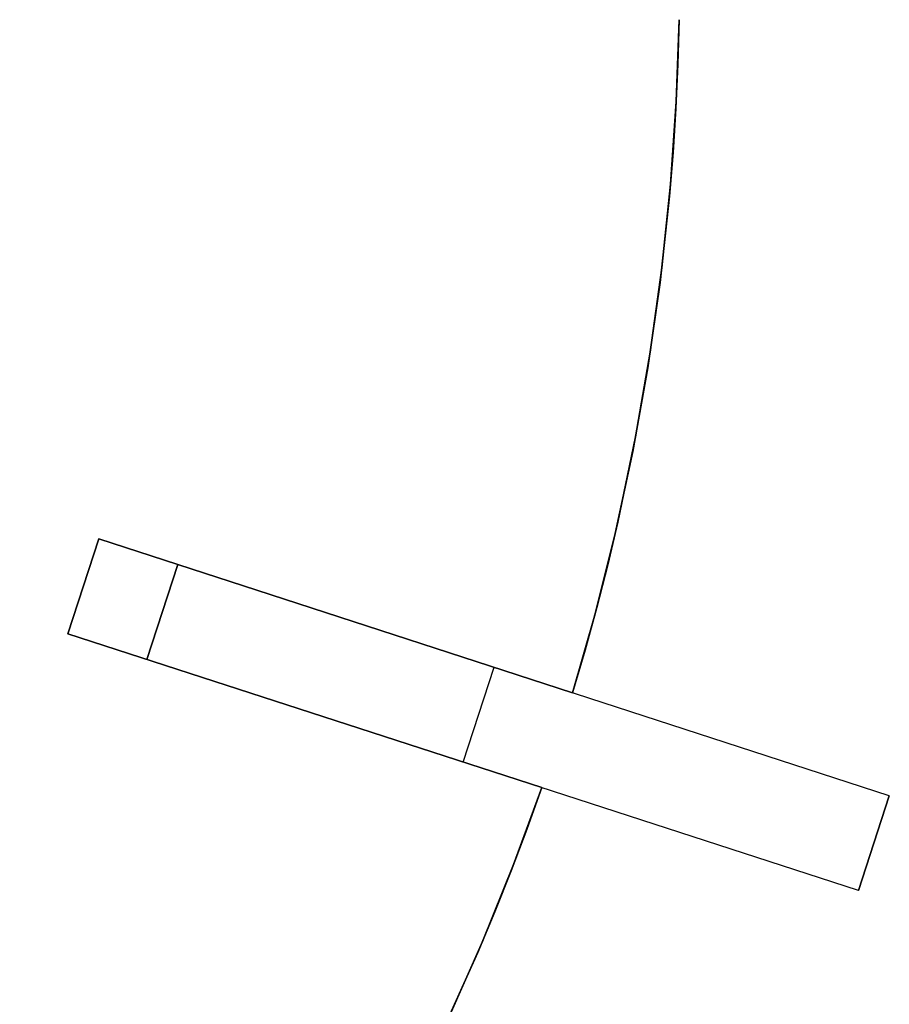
# Model space of a CAD drawing. Header units: millimetres. Extents: x 390 to 1070, y -130 to 550.
# Tile 41 of 57: x 951 to 1055, y 86 to 204. Entities that reach past the tile are written whole.
import ezdxf

# ---------------------------------------------------------------- set-up
doc = ezdxf.new("R2010")
doc.units = ezdxf.units.MM

msp = doc.modelspace()

# ---------------------------------------------------------------- linework, layer by layer
for points in [[(1029.94, 204), (1029.58, 194.15), (1028.89, 184.2), (1027.85, 174.14), (1026.45, 164.01), (1024.69, 153.81), (1022.55, 143.56), (1021.34, 138.43), (1020.03, 133.29), (1018.62, 128.16), (1017.11, 123.02)], [(1017.11, 123.02), (1018.62, 128.16), (1020.03, 133.29), (1021.34, 138.43), (1022.55, 143.56), (1024.69, 153.81), (1026.45, 164.01), (1027.85, 174.14), (1028.89, 184.2), (1029.58, 194.15), (1029.94, 204)], [(1029.94, 204), (1029.79, 198.65), (1029.54, 193.33), (1029.2, 188.04), (1028.76, 182.78), (1027.63, 172.38), (1026.16, 162.13), (1024.35, 152.06), (1022.23, 142.18), (1019.82, 132.5), (1017.11, 123.02)], [(1017.11, 123.02), (1019.82, 132.5), (1022.23, 142.18), (1024.35, 152.06), (1026.16, 162.13), (1027.63, 172.38), (1028.76, 182.78), (1029.2, 188.04), (1029.54, 193.33), (1029.79, 198.65), (1029.94, 204)], [(1017.11, 123.02), (1019.82, 132.5), (1022.23, 142.18), (1024.35, 152.06), (1026.16, 162.13), (1027.63, 172.38), (1028.76, 182.78), (1029.2, 188.04), (1029.54, 193.33), (1029.79, 198.65), (1029.94, 204)], [(1017.11, 123.02), (1019.82, 132.5), (1022.23, 142.18), (1024.35, 152.06), (1026.16, 162.13), (1027.63, 172.38), (1028.76, 182.78), (1029.2, 188.04), (1029.54, 193.33), (1029.79, 198.65), (1029.94, 204)], [(1029.94, 204), (1029.58, 194.15), (1028.89, 184.2), (1027.85, 174.14), (1026.45, 164.01), (1024.69, 153.81), (1022.55, 143.56), (1021.34, 138.43), (1020.03, 133.29), (1018.62, 128.16), (1017.11, 123.02)], [(1017.11, 123.02), (1019.82, 132.5), (1022.23, 142.18), (1024.35, 152.06), (1026.16, 162.13), (1027.63, 172.38), (1028.76, 182.78), (1029.2, 188.04), (1029.54, 193.33), (1029.79, 198.65), (1029.94, 204)], [(1017.11, 123.02), (1019.82, 132.5), (1022.23, 142.18), (1024.35, 152.06), (1026.16, 162.13), (1027.63, 172.38), (1028.76, 182.78), (1029.2, 188.04), (1029.54, 193.33), (1029.79, 198.65), (1029.94, 204)], [(956.4, 130.13), (960.11, 141.54)], [(956.4, 130.13), (960.11, 141.54)], [(956.4, 130.13), (960.11, 141.54)], [(956.4, 130.13), (960.11, 141.54)], [(956.4, 130.13), (960.11, 141.54)], [(956.4, 130.13), (960.11, 141.54)], [(956.4, 130.13), (960.11, 141.54)], [(956.4, 130.13), (960.11, 141.54)], [(960.11, 141.54), (956.4, 130.13)], [(960.11, 141.54), (956.4, 130.13)], [(960.11, 141.54), (956.4, 130.13)], [(960.11, 141.54), (956.4, 130.13)], [(960.11, 141.54), (956.4, 130.13)], [(979.13, 135.36), (960.11, 141.54)], [(960.11, 141.54), (979.13, 135.36)], [(979.13, 135.36), (960.11, 141.54)], [(960.11, 141.54), (979.13, 135.36)], [(979.13, 135.36), (960.11, 141.54)], [(960.11, 141.54), (979.13, 135.36)], [(1055.21, 110.64), (960.11, 141.54)], [(965.91, 127.04), (969.62, 138.45)], [(965.91, 127.04), (969.62, 138.45)], [(969.62, 138.45), (965.91, 127.04)], [(1017.11, 123.02), (979.13, 135.36)], [(979.13, 135.36), (1017.11, 123.02)], [(1017.11, 123.02), (979.13, 135.36)], [(979.13, 135.36), (1017.11, 123.02)], [(1017.11, 123.02), (979.13, 135.36)], [(979.13, 135.36), (1017.11, 123.02)], [(956.4, 130.13), (975.42, 123.95)], [(975.42, 123.95), (956.4, 130.13)], [(956.4, 130.13), (975.42, 123.95)], [(975.42, 123.95), (956.4, 130.13)], [(956.4, 130.13), (975.42, 123.95)], [(975.42, 123.95), (956.4, 130.13)], [(1051.51, 99.23), (956.4, 130.13)], [(1003.95, 114.68), (1007.66, 126.09)], [(1003.95, 114.68), (1007.66, 126.09)], [(975.42, 123.95), (1013.41, 111.61)], [(1013.41, 111.61), (975.42, 123.95)], [(975.42, 123.95), (1013.41, 111.61)], [(1013.41, 111.61), (975.42, 123.95)], [(975.42, 123.95), (1013.41, 111.61)], [(1013.41, 111.61), (975.42, 123.95)], [(1013.41, 111.61), (1010.02, 102.35), (1006.29, 93.1), (1002.19, 83.86), (997.73, 74.65), (992.9, 65.49), (987.7, 56.41), (984.96, 51.91), (982.13, 47.43), (979.2, 42.97), (976.18, 38.55)], [(976.18, 38.55), (979.2, 42.97), (982.13, 47.43), (984.96, 51.91), (987.7, 56.41), (992.9, 65.49), (997.73, 74.65), (1002.19, 83.86), (1006.29, 93.1), (1010.02, 102.35), (1013.41, 111.61)], [(1013.41, 111.61), (1011.61, 106.57), (1009.72, 101.58), (1007.76, 96.66), (1005.73, 91.79), (1001.44, 82.25), (996.87, 72.96), (992.04, 63.94), (986.97, 55.19), (981.68, 46.73), (976.18, 38.55)], [(1013.41, 111.61), (1011.61, 106.57), (1009.72, 101.58), (1007.76, 96.66), (1005.73, 91.79), (1001.44, 82.25), (996.87, 72.96), (992.04, 63.94), (986.97, 55.19), (981.68, 46.73), (976.18, 38.55)], [(976.18, 38.55), (981.68, 46.73), (986.97, 55.19), (992.04, 63.94), (996.87, 72.96), (1001.44, 82.25), (1005.73, 91.79), (1007.76, 96.66), (1009.72, 101.58), (1011.61, 106.57), (1013.41, 111.61)], [(976.18, 38.55), (981.68, 46.73), (986.97, 55.19), (992.04, 63.94), (996.87, 72.96), (1001.44, 82.25), (1005.73, 91.79), (1007.76, 96.66), (1009.72, 101.58), (1011.61, 106.57), (1013.41, 111.61)], [(1013.41, 111.61), (1010.02, 102.35), (1006.29, 93.1), (1002.19, 83.86), (997.73, 74.65), (992.9, 65.49), (987.7, 56.41), (984.96, 51.91), (982.13, 47.43), (979.2, 42.97), (976.18, 38.55)], [(976.18, 38.55), (981.68, 46.73), (986.97, 55.19), (992.04, 63.94), (996.87, 72.96), (1001.44, 82.25), (1005.73, 91.79), (1007.76, 96.66), (1009.72, 101.58), (1011.61, 106.57), (1013.41, 111.61)], [(976.18, 38.55), (981.68, 46.73), (986.97, 55.19), (992.04, 63.94), (996.87, 72.96), (1001.44, 82.25), (1005.73, 91.79), (1007.76, 96.66), (1009.72, 101.58), (1011.61, 106.57), (1013.41, 111.61)], [(1051.51, 99.23), (1055.21, 110.64)], [(1051.51, 99.23), (1055.21, 110.64)], [(1055.21, 110.64), (1051.51, 99.23)]]:
    msp.add_lwpolyline(points)
at = {"extrusion": (0.309017, 0.951057, -4.34558e-15)}
msp.add_lwpolyline([(-869.38, -288), (-869.35, -289.37), (-869.28, -290.73), (-869.17, -292.1), (-869.01, -293.45), (-868.8, -294.8), (-868.54, -296.14), (-868.24, -297.48), (-867.89, -298.8), (-867.5, -300.11), (-867.07, -301.4), (-866.59, -302.68), (-866.07, -303.94), (-865.5, -305.18), (-864.89, -306.41), (-864.24, -307.61), (-863.55, -308.79), (-862.82, -309.94), (-862.06, -311.07), (-861.25, -312.17), (-860.41, -313.25), (-859.53, -314.29), (-858.61, -315.31), (-857.66, -316.29), (-856.68, -317.24), (-855.67, -318.15), (-854.62, -319.03), (-853.55, -319.88), (-852.44, -320.68), (-851.32, -321.45), (-850.16, -322.18), (-848.98, -322.87), (-847.78, -323.52), (-846.56, -324.13), (-845.31, -324.69), (-844.05, -325.22), (-842.77, -325.7), (-841.48, -326.13), (-840.17, -326.52), (-838.85, -326.87), (-837.52, -327.17), (-836.17, -327.42), (-834.82, -327.63), (-833.47, -327.8), (-832.11, -327.91), (-830.74, -327.98), (-829.38, -328)], dxfattribs=at)
at = {"extrusion": (0.309017, 0.951057, 4.44181e-16)}
msp.add_lwpolyline([(-829.38, 151.99), (-830.74, 151.97), (-832.11, 151.9), (-833.47, 151.79), (-834.82, 151.62), (-836.17, 151.41), (-837.52, 151.16), (-838.85, 150.86), (-840.17, 150.51), (-841.48, 150.12), (-842.77, 149.69), (-844.05, 149.21), (-845.31, 148.68), (-846.56, 148.12), (-847.78, 147.51), (-848.98, 146.86), (-850.16, 146.17), (-851.32, 145.44), (-852.44, 144.67), (-853.55, 143.87), (-854.62, 143.02), (-855.67, 142.14), (-856.68, 141.23), (-857.66, 140.28), (-858.61, 139.3), (-859.53, 138.28), (-860.41, 137.24), (-861.25, 136.16), (-862.06, 135.06), (-862.82, 133.93), (-863.55, 132.78), (-864.24, 131.6), (-864.89, 130.4), (-865.5, 129.17), (-866.07, 127.93), (-866.59, 126.67), (-867.07, 125.39), (-867.5, 124.1), (-867.89, 122.79), (-868.24, 121.47), (-868.54, 120.13), (-868.8, 118.79), (-869.01, 117.44), (-869.17, 116.09), (-869.28, 114.72), (-869.35, 113.36), (-869.38, 111.99)], dxfattribs=at)
at = {"extrusion": (0.309017, 0.951057, -7.90854e-16)}
msp.add_lwpolyline([(-829.38, -328), (-830.74, -327.98), (-832.11, -327.91), (-833.47, -327.8), (-834.82, -327.63), (-836.17, -327.42), (-837.52, -327.17), (-838.85, -326.87), (-840.17, -326.52), (-841.48, -326.13), (-842.77, -325.7), (-844.05, -325.22), (-845.31, -324.69), (-846.56, -324.13), (-847.78, -323.52), (-848.98, -322.87), (-850.16, -322.18), (-851.32, -321.45), (-852.44, -320.68), (-853.55, -319.88), (-854.62, -319.03), (-855.67, -318.15), (-856.68, -317.24), (-857.66, -316.29), (-858.61, -315.31), (-859.53, -314.29), (-860.41, -313.25), (-861.25, -312.17), (-862.06, -311.07), (-862.82, -309.94), (-863.55, -308.79), (-864.24, -307.61), (-864.89, -306.41), (-865.5, -305.18), (-866.07, -303.94), (-866.59, -302.68), (-867.07, -301.4), (-867.5, -300.11), (-867.89, -298.8), (-868.24, -297.48), (-868.54, -296.14), (-868.8, -294.8), (-869.01, -293.45), (-869.17, -292.1), (-869.28, -290.73), (-869.35, -289.37), (-869.38, -288)], dxfattribs=at)
at = {"extrusion": (0.309017, 0.951057, 5.59343e-16)}
msp.add_lwpolyline([(-869.38, 111.99), (-869.35, 113.36), (-869.28, 114.72), (-869.17, 116.09), (-869.01, 117.44), (-868.8, 118.79), (-868.54, 120.13), (-868.24, 121.47), (-867.89, 122.79), (-867.5, 124.1), (-867.07, 125.39), (-866.59, 126.67), (-866.07, 127.93), (-865.5, 129.17), (-864.89, 130.4), (-864.24, 131.6), (-863.55, 132.78), (-862.82, 133.93), (-862.06, 135.06), (-861.25, 136.16), (-860.41, 137.24), (-859.53, 138.28), (-858.61, 139.3), (-857.66, 140.28), (-856.68, 141.23), (-855.67, 142.14), (-854.62, 143.02), (-853.55, 143.87), (-852.44, 144.67), (-851.32, 145.44), (-850.16, 146.17), (-848.98, 146.86), (-847.78, 147.51), (-846.56, 148.12), (-845.31, 148.68), (-844.05, 149.21), (-842.77, 149.69), (-841.48, 150.12), (-840.17, 150.51), (-838.85, 150.86), (-837.52, 151.16), (-836.17, 151.41), (-834.82, 151.62), (-833.47, 151.79), (-832.11, 151.9), (-830.74, 151.97), (-829.38, 151.99)], dxfattribs=at)
at = {"extrusion": (0.309017, 0.951057, -1.03321e-14)}
msp.add_lwpolyline([(-879.38, 252), (-879.37, 252.68), (-879.33, 253.36), (-879.27, 254.04), (-879.19, 254.72), (-879.09, 255.39), (-878.96, 256.06), (-878.81, 256.73), (-878.64, 257.39), (-878.44, 258.05), (-878.22, 258.69), (-877.98, 259.33), (-877.72, 259.96), (-877.44, 260.58), (-877.14, 261.2), (-876.81, 261.8), (-876.47, 262.39), (-876.1, 262.96), (-875.72, 263.53), (-875.31, 264.08), (-874.89, 264.62), (-874.45, 265.14), (-873.99, 265.65), (-873.52, 266.14), (-873.03, 266.61), (-872.52, 267.07), (-872, 267.51), (-871.46, 267.93), (-870.91, 268.33), (-870.35, 268.72), (-869.77, 269.08), (-869.18, 269.43), (-868.58, 269.75), (-867.97, 270.06), (-867.35, 270.34), (-866.71, 270.6), (-866.08, 270.84), (-865.43, 271.06), (-864.77, 271.25), (-864.11, 271.43), (-863.45, 271.58), (-862.78, 271.7), (-862.1, 271.81), (-861.42, 271.89), (-860.74, 271.95), (-860.06, 271.98), (-859.38, 272)], dxfattribs=at)
at = {"extrusion": (0.309017, 0.951057, 1.01995e-15)}
msp.add_lwpolyline([(-859.38, -448.01), (-860.06, -447.99), (-860.74, -447.96), (-861.42, -447.9), (-862.1, -447.82), (-862.78, -447.71), (-863.45, -447.59), (-864.11, -447.44), (-864.77, -447.26), (-865.43, -447.07), (-866.08, -446.85), (-866.71, -446.61), (-867.35, -446.35), (-867.97, -446.07), (-868.58, -445.76), (-869.18, -445.44), (-869.77, -445.09), (-870.35, -444.73), (-870.91, -444.34), (-871.46, -443.94), (-872, -443.52), (-872.52, -443.08), (-873.03, -442.62), (-873.52, -442.15), (-873.99, -441.66), (-874.45, -441.15), (-874.89, -440.63), (-875.31, -440.09), (-875.72, -439.54), (-876.1, -438.97), (-876.47, -438.4), (-876.81, -437.81), (-877.14, -437.21), (-877.44, -436.59), (-877.72, -435.97), (-877.98, -435.34), (-878.22, -434.7), (-878.44, -434.06), (-878.64, -433.4), (-878.81, -432.74), (-878.96, -432.07), (-879.09, -431.4), (-879.19, -430.73), (-879.27, -430.05), (-879.33, -429.37), (-879.37, -428.69), (-879.38, -428.01)], dxfattribs=at)
at = {"extrusion": (0.309017, 0.951057, -4.25821e-15)}
msp.add_lwpolyline([(-829.38, -328), (-830.74, -327.98), (-832.11, -327.91), (-833.47, -327.8), (-834.82, -327.63), (-836.17, -327.42), (-837.52, -327.17), (-838.85, -326.87), (-840.17, -326.52), (-841.48, -326.13), (-842.77, -325.7), (-844.05, -325.22), (-845.31, -324.69), (-846.56, -324.13), (-847.78, -323.52), (-848.98, -322.87), (-850.16, -322.18), (-851.32, -321.45), (-852.44, -320.68), (-853.55, -319.88), (-854.62, -319.03), (-855.67, -318.15), (-856.68, -317.24), (-857.66, -316.29), (-858.61, -315.31), (-859.53, -314.29), (-860.41, -313.25), (-861.25, -312.17), (-862.06, -311.07), (-862.82, -309.94), (-863.55, -308.79), (-864.24, -307.61), (-864.89, -306.41), (-865.5, -305.18), (-866.07, -303.94), (-866.59, -302.68), (-867.07, -301.4), (-867.5, -300.11), (-867.89, -298.8), (-868.24, -297.48), (-868.54, -296.14), (-868.8, -294.8), (-869.01, -293.45), (-869.17, -292.1), (-869.28, -290.73), (-869.35, -289.37), (-869.38, -288)], dxfattribs=at)
at = {"extrusion": (0.309017, 0.951057, 2.72299e-15)}
msp.add_lwpolyline([(-869.38, 111.99), (-869.35, 113.36), (-869.28, 114.72), (-869.17, 116.09), (-869.01, 117.44), (-868.8, 118.79), (-868.54, 120.13), (-868.24, 121.47), (-867.89, 122.79), (-867.5, 124.1), (-867.07, 125.39), (-866.59, 126.67), (-866.07, 127.93), (-865.5, 129.17), (-864.89, 130.4), (-864.24, 131.6), (-863.55, 132.78), (-862.82, 133.93), (-862.06, 135.06), (-861.25, 136.16), (-860.41, 137.24), (-859.53, 138.28), (-858.61, 139.3), (-857.66, 140.28), (-856.68, 141.23), (-855.67, 142.14), (-854.62, 143.02), (-853.55, 143.87), (-852.44, 144.67), (-851.32, 145.44), (-850.16, 146.17), (-848.98, 146.86), (-847.78, 147.51), (-846.56, 148.12), (-845.31, 148.68), (-844.05, 149.21), (-842.77, 149.69), (-841.48, 150.12), (-840.17, 150.51), (-838.85, 150.86), (-837.52, 151.16), (-836.17, 151.41), (-834.82, 151.62), (-833.47, 151.79), (-832.11, 151.9), (-830.74, 151.97), (-829.38, 151.99)], dxfattribs=at)
at = {"extrusion": (1, 0, 0)}
for points in [[(141.54, -268), (141.54, -288)], [(141.54, -12.01), (141.54, -256)], [(141.54, 79.99), (141.54, 0)], [(141.54, 111.99), (141.54, 91.99)], [(135.84, -268), (135.84, -288)], [(135.84, -12.01), (135.84, -256)], [(135.84, 79.99), (135.84, 0)], [(135.84, 111.99), (135.84, 91.99)], [(135.36, 225.54), (135.36, 91.99)], [(135.36, 79.99), (135.36, 0)], [(135.36, -12.01), (135.36, -256)], [(135.36, -268), (135.36, -401.55)], [(130.13, -288), (130.13, -268)], [(130.13, -256), (130.13, -12.01)], [(130.13, 0), (130.13, 79.99)], [(130.13, 91.99), (130.13, 111.99)], [(123.95, 225.54), (123.95, 91.99)], [(123.95, 79.99), (123.95, 0)], [(123.95, -12.01), (123.95, -256)], [(123.95, -268), (123.95, -401.55)], [(123.02, -12.01), (123.02, 0)], [(123.02, 79.99), (123.02, 91.99)], [(123.02, -268), (123.02, -256)], [(111.61, -12.01), (111.61, 0)], [(111.61, 79.99), (111.61, 91.99)], [(111.61, -268), (111.61, -256)]]:
    msp.add_lwpolyline(points, dxfattribs=at)
at = {"extrusion": (0.309017, 0.951057, -9.8368e-16)}
msp.add_lwpolyline([(-879.38, 252), (-879.37, 252.68), (-879.33, 253.36), (-879.27, 254.04), (-879.19, 254.72), (-879.09, 255.39), (-878.96, 256.06), (-878.81, 256.73), (-878.64, 257.39), (-878.44, 258.05), (-878.22, 258.69), (-877.98, 259.33), (-877.72, 259.96), (-877.44, 260.58), (-877.14, 261.2), (-876.81, 261.8), (-876.47, 262.39), (-876.1, 262.96), (-875.72, 263.53), (-875.31, 264.08), (-874.89, 264.62), (-874.45, 265.14), (-873.99, 265.65), (-873.52, 266.14), (-873.03, 266.61), (-872.52, 267.07), (-872, 267.51), (-871.46, 267.93), (-870.91, 268.33), (-870.35, 268.72), (-869.77, 269.08), (-869.18, 269.43), (-868.58, 269.75), (-867.97, 270.06), (-867.35, 270.34), (-866.71, 270.6), (-866.08, 270.84), (-865.43, 271.06), (-864.77, 271.25), (-864.11, 271.43), (-863.45, 271.58), (-862.78, 271.7), (-862.1, 271.81), (-861.42, 271.89), (-860.74, 271.95), (-860.06, 271.98), (-859.38, 272)], dxfattribs=at)
at = {"extrusion": (0.309017, 0.951057, 6.97782e-16)}
msp.add_lwpolyline([(-859.38, -448.01), (-860.06, -447.99), (-860.74, -447.96), (-861.42, -447.9), (-862.1, -447.82), (-862.78, -447.71), (-863.45, -447.59), (-864.11, -447.44), (-864.77, -447.26), (-865.43, -447.07), (-866.08, -446.85), (-866.71, -446.61), (-867.35, -446.35), (-867.97, -446.07), (-868.58, -445.76), (-869.18, -445.44), (-869.77, -445.09), (-870.35, -444.73), (-870.91, -444.34), (-871.46, -443.94), (-872, -443.52), (-872.52, -443.08), (-873.03, -442.62), (-873.52, -442.15), (-873.99, -441.66), (-874.45, -441.15), (-874.89, -440.63), (-875.31, -440.09), (-875.72, -439.54), (-876.1, -438.97), (-876.47, -438.4), (-876.81, -437.81), (-877.14, -437.21), (-877.44, -436.59), (-877.72, -435.97), (-877.98, -435.34), (-878.22, -434.7), (-878.44, -434.06), (-878.64, -433.4), (-878.81, -432.74), (-878.96, -432.07), (-879.09, -431.4), (-879.19, -430.73), (-879.27, -430.05), (-879.33, -429.37), (-879.37, -428.69), (-879.38, -428.01)], dxfattribs=at)
at = {"extrusion": (0.309017, 0.951057, -3.4658e-15)}
msp.add_lwpolyline([(-919.38, 212), (-918.01, 212.02), (-916.65, 212.09), (-915.29, 212.2), (-913.93, 212.37), (-912.58, 212.58), (-911.24, 212.83), (-909.91, 213.13), (-908.59, 213.48), (-907.28, 213.87), (-905.98, 214.3), (-904.7, 214.78), (-903.44, 215.31), (-902.2, 215.87), (-900.98, 216.48), (-899.77, 217.13), (-898.59, 217.82), (-897.44, 218.55), (-896.31, 219.32), (-895.21, 220.12), (-894.13, 220.97), (-893.09, 221.85), (-892.08, 222.76), (-891.09, 223.71), (-890.14, 224.69), (-889.23, 225.71), (-888.35, 226.75), (-887.51, 227.83), (-886.7, 228.93), (-885.93, 230.06), (-885.2, 231.21), (-884.51, 232.39), (-883.86, 233.59), (-883.25, 234.82), (-882.69, 236.06), (-882.17, 237.32), (-881.69, 238.6), (-881.25, 239.89), (-880.86, 241.2), (-880.52, 242.52), (-880.21, 243.86), (-879.96, 245.2), (-879.75, 246.55), (-879.59, 247.9), (-879.47, 249.27), (-879.4, 250.63), (-879.38, 252)], dxfattribs=at)
at = {"extrusion": (0.309017, 0.951057, 1.77448e-15)}
msp.add_lwpolyline([(-879.38, -428.01), (-879.4, -426.64), (-879.47, -425.28), (-879.59, -423.91), (-879.75, -422.56), (-879.96, -421.21), (-880.21, -419.87), (-880.52, -418.53), (-880.86, -417.21), (-881.25, -415.9), (-881.69, -414.61), (-882.17, -413.33), (-882.69, -412.07), (-883.25, -410.83), (-883.86, -409.6), (-884.51, -408.4), (-885.2, -407.22), (-885.93, -406.07), (-886.7, -404.94), (-887.51, -403.84), (-888.35, -402.76), (-889.23, -401.72), (-890.14, -400.7), (-891.09, -399.72), (-892.08, -398.77), (-893.09, -397.86), (-894.13, -396.98), (-895.21, -396.13), (-896.31, -395.33), (-897.44, -394.56), (-898.59, -393.83), (-899.77, -393.14), (-900.98, -392.49), (-902.2, -391.88), (-903.44, -391.32), (-904.7, -390.79), (-905.98, -390.31), (-907.28, -389.88), (-908.59, -389.49), (-909.91, -389.14), (-911.24, -388.84), (-912.58, -388.59), (-913.93, -388.38), (-915.29, -388.21), (-916.65, -388.1), (-918.01, -388.03), (-919.38, -388.01)], dxfattribs=at)
at = {"extrusion": (0.309017, 0.951057, -5.3299e-15)}
msp.add_lwpolyline([(-859.38, 272), (-860.06, 271.98), (-860.74, 271.95), (-861.42, 271.89), (-862.1, 271.81), (-862.78, 271.7), (-863.45, 271.58), (-864.11, 271.43), (-864.77, 271.25), (-865.43, 271.06), (-866.08, 270.84), (-866.71, 270.6), (-867.35, 270.34), (-867.97, 270.06), (-868.58, 269.75), (-869.18, 269.43), (-869.77, 269.08), (-870.35, 268.72), (-870.91, 268.33), (-871.46, 267.93), (-872, 267.51), (-872.52, 267.07), (-873.03, 266.61), (-873.52, 266.14), (-873.99, 265.65), (-874.45, 265.14), (-874.89, 264.62), (-875.31, 264.08), (-875.72, 263.53), (-876.1, 262.96), (-876.47, 262.39), (-876.81, 261.8), (-877.14, 261.2), (-877.44, 260.58), (-877.72, 259.96), (-877.98, 259.33), (-878.22, 258.69), (-878.44, 258.05), (-878.64, 257.39), (-878.81, 256.73), (-878.96, 256.06), (-879.09, 255.39), (-879.19, 254.72), (-879.27, 254.04), (-879.33, 253.36), (-879.37, 252.68), (-879.38, 252)], dxfattribs=at)
at = {"extrusion": (0.309017, 0.951057, 6.495e-15)}
msp.add_lwpolyline([(-879.38, -428.01), (-879.37, -428.69), (-879.33, -429.37), (-879.27, -430.05), (-879.19, -430.73), (-879.09, -431.4), (-878.96, -432.07), (-878.81, -432.74), (-878.64, -433.4), (-878.44, -434.06), (-878.22, -434.7), (-877.98, -435.34), (-877.72, -435.97), (-877.44, -436.59), (-877.14, -437.21), (-876.81, -437.81), (-876.47, -438.4), (-876.1, -438.97), (-875.72, -439.54), (-875.31, -440.09), (-874.89, -440.63), (-874.45, -441.15), (-873.99, -441.66), (-873.52, -442.15), (-873.03, -442.62), (-872.52, -443.08), (-872, -443.52), (-871.46, -443.94), (-870.91, -444.34), (-870.35, -444.73), (-869.77, -445.09), (-869.18, -445.44), (-868.58, -445.76), (-867.97, -446.07), (-867.35, -446.35), (-866.71, -446.61), (-866.08, -446.85), (-865.43, -447.07), (-864.77, -447.26), (-864.11, -447.44), (-863.45, -447.59), (-862.78, -447.71), (-862.1, -447.82), (-861.42, -447.9), (-860.74, -447.96), (-860.06, -447.99), (-859.38, -448.01)], dxfattribs=at)
at = {"extrusion": (0.309017, 0.951057, -1.7831e-15)}
msp.add_lwpolyline([(-879.38, 252), (-879.4, 250.63), (-879.47, 249.27), (-879.59, 247.9), (-879.75, 246.55), (-879.96, 245.2), (-880.21, 243.86), (-880.52, 242.52), (-880.86, 241.2), (-881.25, 239.89), (-881.69, 238.6), (-882.17, 237.32), (-882.69, 236.06), (-883.25, 234.82), (-883.86, 233.59), (-884.51, 232.39), (-885.2, 231.21), (-885.93, 230.06), (-886.7, 228.93), (-887.51, 227.83), (-888.35, 226.75), (-889.23, 225.71), (-890.14, 224.69), (-891.09, 223.71), (-892.08, 222.76), (-893.09, 221.85), (-894.13, 220.97), (-895.21, 220.12), (-896.31, 219.32), (-897.44, 218.55), (-898.59, 217.82), (-899.77, 217.13), (-900.98, 216.48), (-902.2, 215.87), (-903.44, 215.31), (-904.7, 214.78), (-905.98, 214.3), (-907.28, 213.87), (-908.59, 213.48), (-909.91, 213.13), (-911.24, 212.83), (-912.58, 212.58), (-913.93, 212.37), (-915.29, 212.2), (-916.65, 212.09), (-918.01, 212.02), (-919.38, 212)], dxfattribs=at)
at = {"extrusion": (0.309017, 0.951057, 7.97424e-16)}
msp.add_lwpolyline([(-919.38, -388.01), (-918.01, -388.03), (-916.65, -388.1), (-915.29, -388.21), (-913.93, -388.38), (-912.58, -388.59), (-911.24, -388.84), (-909.91, -389.14), (-908.59, -389.49), (-907.28, -389.88), (-905.98, -390.31), (-904.7, -390.79), (-903.44, -391.32), (-902.2, -391.88), (-900.98, -392.49), (-899.77, -393.14), (-898.59, -393.83), (-897.44, -394.56), (-896.31, -395.33), (-895.21, -396.13), (-894.13, -396.98), (-893.09, -397.86), (-892.08, -398.77), (-891.09, -399.72), (-890.14, -400.7), (-889.23, -401.72), (-888.35, -402.76), (-887.51, -403.84), (-886.7, -404.94), (-885.93, -406.07), (-885.2, -407.22), (-884.51, -408.4), (-883.86, -409.6), (-883.25, -410.83), (-882.69, -412.07), (-882.17, -413.33), (-881.69, -414.61), (-881.25, -415.9), (-880.86, -417.21), (-880.52, -418.53), (-880.21, -419.87), (-879.96, -421.21), (-879.75, -422.56), (-879.59, -423.91), (-879.47, -425.28), (-879.4, -426.64), (-879.38, -428.01)], dxfattribs=at)
at = {"extrusion": (0.309017, 0.951057, -9.44294e-15)}
msp.add_lwpolyline([(-879.38, 252), (-879.4, 250.63), (-879.47, 249.27), (-879.59, 247.9), (-879.75, 246.55), (-879.96, 245.2), (-880.21, 243.86), (-880.52, 242.52), (-880.86, 241.2), (-881.25, 239.89), (-881.69, 238.6), (-882.17, 237.32), (-882.69, 236.06), (-883.25, 234.82), (-883.86, 233.59), (-884.51, 232.39), (-885.2, 231.21), (-885.93, 230.06), (-886.7, 228.93), (-887.51, 227.83), (-888.35, 226.75), (-889.23, 225.71), (-890.14, 224.69), (-891.09, 223.71), (-892.08, 222.76), (-893.09, 221.85), (-894.13, 220.97), (-895.21, 220.12), (-896.31, 219.32), (-897.44, 218.55), (-898.59, 217.82), (-899.77, 217.13), (-900.98, 216.48), (-902.2, 215.87), (-903.44, 215.31), (-904.7, 214.78), (-905.98, 214.3), (-907.28, 213.87), (-908.59, 213.48), (-909.91, 213.13), (-911.24, 212.83), (-912.58, 212.58), (-913.93, 212.37), (-915.29, 212.2), (-916.65, 212.09), (-918.01, 212.02), (-919.38, 212)], dxfattribs=at)
at = {"extrusion": (0.309017, 0.951057, 1.77529e-15)}
msp.add_lwpolyline([(-919.38, -388.01), (-918.01, -388.03), (-916.65, -388.1), (-915.29, -388.21), (-913.93, -388.38), (-912.58, -388.59), (-911.24, -388.84), (-909.91, -389.14), (-908.59, -389.49), (-907.28, -389.88), (-905.98, -390.31), (-904.7, -390.79), (-903.44, -391.32), (-902.2, -391.88), (-900.98, -392.49), (-899.77, -393.14), (-898.59, -393.83), (-897.44, -394.56), (-896.31, -395.33), (-895.21, -396.13), (-894.13, -396.98), (-893.09, -397.86), (-892.08, -398.77), (-891.09, -399.72), (-890.14, -400.7), (-889.23, -401.72), (-888.35, -402.76), (-887.51, -403.84), (-886.7, -404.94), (-885.93, -406.07), (-885.2, -407.22), (-884.51, -408.4), (-883.86, -409.6), (-883.25, -410.83), (-882.69, -412.07), (-882.17, -413.33), (-881.69, -414.61), (-881.25, -415.9), (-880.86, -417.21), (-880.52, -418.53), (-880.21, -419.87), (-879.96, -421.21), (-879.75, -422.56), (-879.59, -423.91), (-879.47, -425.28), (-879.4, -426.64), (-879.38, -428.01)], dxfattribs=at)
at = {"extrusion": (0.309017, 0.951057, -1.1386e-14)}
msp.add_lwpolyline([(-969.38, 161.99), (-969.35, 163.7), (-969.26, 165.41), (-969.12, 167.11), (-968.91, 168.8), (-968.65, 170.49), (-968.33, 172.17), (-967.96, 173.83), (-967.52, 175.48), (-967.03, 177.12), (-966.49, 178.74), (-965.89, 180.34), (-965.24, 181.92), (-964.53, 183.47), (-963.77, 185), (-962.96, 186.5), (-962.1, 187.97), (-961.19, 189.42), (-960.23, 190.83), (-959.22, 192.21), (-958.16, 193.55), (-957.06, 194.86), (-955.92, 196.12), (-954.73, 197.35), (-953.51, 198.54), (-952.24, 199.68), (-950.93, 200.78), (-949.59, 201.84), (-948.21, 202.84), (-946.8, 203.8), (-945.36, 204.72), (-943.88, 205.58), (-942.38, 206.39), (-940.85, 207.15), (-939.3, 207.86), (-937.72, 208.51), (-936.12, 209.11), (-934.5, 209.65), (-932.87, 210.14), (-931.22, 210.57), (-929.55, 210.95), (-927.87, 211.27), (-926.19, 211.53), (-924.49, 211.73), (-922.79, 211.88), (-921.08, 211.97), (-919.38, 212)], dxfattribs=at)
at = {"extrusion": (0.309017, 0.951057, 6.20784e-15)}
msp.add_lwpolyline([(-919.38, -388.01), (-921.08, -387.98), (-922.79, -387.89), (-924.49, -387.74), (-926.19, -387.54), (-927.87, -387.28), (-929.55, -386.96), (-931.22, -386.58), (-932.87, -386.15), (-934.5, -385.66), (-936.12, -385.12), (-937.72, -384.52), (-939.3, -383.87), (-940.85, -383.16), (-942.38, -382.4), (-943.88, -381.59), (-945.36, -380.73), (-946.8, -379.81), (-948.21, -378.85), (-949.59, -377.85), (-950.93, -376.79), (-952.24, -375.69), (-953.51, -374.55), (-954.73, -373.36), (-955.92, -372.13), (-957.06, -370.87), (-958.16, -369.56), (-959.22, -368.22), (-960.23, -366.84), (-961.19, -365.43), (-962.1, -363.98), (-962.96, -362.51), (-963.77, -361.01), (-964.53, -359.48), (-965.24, -357.93), (-965.89, -356.35), (-966.49, -354.75), (-967.03, -353.13), (-967.52, -351.49), (-967.96, -349.84), (-968.33, -348.18), (-968.65, -346.5), (-968.91, -344.81), (-969.12, -343.12), (-969.26, -341.42), (-969.35, -339.71), (-969.38, -338)], dxfattribs=at)
at = {"extrusion": (0.309017, 0.951057, -5.57231e-16)}
msp.add_lwpolyline([(-969.38, 161.99), (-969.35, 163.7), (-969.26, 165.41), (-969.12, 167.11), (-968.91, 168.8), (-968.65, 170.49), (-968.33, 172.17), (-967.96, 173.83), (-967.52, 175.48), (-967.03, 177.12), (-966.49, 178.74), (-965.89, 180.34), (-965.24, 181.92), (-964.53, 183.47), (-963.77, 185), (-962.96, 186.5), (-962.1, 187.97), (-961.19, 189.42), (-960.23, 190.83), (-959.22, 192.21), (-958.16, 193.55), (-957.06, 194.86), (-955.92, 196.12), (-954.73, 197.35), (-953.51, 198.54), (-952.24, 199.68), (-950.93, 200.78), (-949.59, 201.84), (-948.21, 202.84), (-946.8, 203.8), (-945.36, 204.72), (-943.88, 205.58), (-942.38, 206.39), (-940.85, 207.15), (-939.3, 207.86), (-937.72, 208.51), (-936.12, 209.11), (-934.5, 209.65), (-932.87, 210.14), (-931.22, 210.57), (-929.55, 210.95), (-927.87, 211.27), (-926.19, 211.53), (-924.49, 211.73), (-922.79, 211.88), (-921.08, 211.97), (-919.38, 212)], dxfattribs=at)
at = {"extrusion": (0.309017, 0.951057, 1.92182e-15)}
msp.add_lwpolyline([(-919.38, -388.01), (-921.08, -387.98), (-922.79, -387.89), (-924.49, -387.74), (-926.19, -387.54), (-927.87, -387.28), (-929.55, -386.96), (-931.22, -386.58), (-932.87, -386.15), (-934.5, -385.66), (-936.12, -385.12), (-937.72, -384.52), (-939.3, -383.87), (-940.85, -383.16), (-942.38, -382.4), (-943.88, -381.59), (-945.36, -380.73), (-946.8, -379.81), (-948.21, -378.85), (-949.59, -377.85), (-950.93, -376.79), (-952.24, -375.69), (-953.51, -374.55), (-954.73, -373.36), (-955.92, -372.13), (-957.06, -370.87), (-958.16, -369.56), (-959.22, -368.22), (-960.23, -366.84), (-961.19, -365.43), (-962.1, -363.98), (-962.96, -362.51), (-963.77, -361.01), (-964.53, -359.48), (-965.24, -357.93), (-965.89, -356.35), (-966.49, -354.75), (-967.03, -353.13), (-967.52, -351.49), (-967.96, -349.84), (-968.33, -348.18), (-968.65, -346.5), (-968.91, -344.81), (-969.12, -343.12), (-969.26, -341.42), (-969.35, -339.71), (-969.38, -338)], dxfattribs=at)
at = {"extrusion": (0.309017, 0.951057, -6.31968e-15)}
msp.add_lwpolyline([(-919.38, 212), (-921.08, 211.97), (-922.79, 211.88), (-924.49, 211.73), (-926.19, 211.53), (-927.87, 211.27), (-929.55, 210.95), (-931.22, 210.57), (-932.87, 210.14), (-934.5, 209.65), (-936.12, 209.11), (-937.72, 208.51), (-939.3, 207.86), (-940.85, 207.15), (-942.38, 206.39), (-943.88, 205.58), (-945.36, 204.72), (-946.8, 203.8), (-948.21, 202.84), (-949.59, 201.84), (-950.93, 200.78), (-952.24, 199.68), (-953.51, 198.54), (-954.73, 197.35), (-955.92, 196.12), (-957.06, 194.86), (-958.16, 193.55), (-959.22, 192.21), (-960.23, 190.83), (-961.19, 189.42), (-962.1, 187.97), (-962.96, 186.5), (-963.77, 185), (-964.53, 183.47), (-965.24, 181.92), (-965.89, 180.34), (-966.49, 178.74), (-967.03, 177.12), (-967.52, 175.48), (-967.96, 173.83), (-968.33, 172.17), (-968.65, 170.49), (-968.91, 168.8), (-969.12, 167.11), (-969.26, 165.41), (-969.35, 163.7), (-969.38, 161.99)], dxfattribs=at)
at = {"extrusion": (0.309017, 0.951057, 8.43452e-15)}
msp.add_lwpolyline([(-969.38, -338), (-969.35, -339.71), (-969.26, -341.42), (-969.12, -343.12), (-968.91, -344.81), (-968.65, -346.5), (-968.33, -348.18), (-967.96, -349.84), (-967.52, -351.49), (-967.03, -353.13), (-966.49, -354.75), (-965.89, -356.35), (-965.24, -357.93), (-964.53, -359.48), (-963.77, -361.01), (-962.96, -362.51), (-962.1, -363.98), (-961.19, -365.43), (-960.23, -366.84), (-959.22, -368.22), (-958.16, -369.56), (-957.06, -370.87), (-955.92, -372.13), (-954.73, -373.36), (-953.51, -374.55), (-952.24, -375.69), (-950.93, -376.79), (-949.59, -377.85), (-948.21, -378.85), (-946.8, -379.81), (-945.36, -380.73), (-943.88, -381.59), (-942.38, -382.4), (-940.85, -383.16), (-939.3, -383.87), (-937.72, -384.52), (-936.12, -385.12), (-934.5, -385.66), (-932.87, -386.15), (-931.22, -386.58), (-929.55, -386.96), (-927.87, -387.28), (-926.19, -387.54), (-924.49, -387.74), (-922.79, -387.89), (-921.08, -387.98), (-919.38, -388.01)], dxfattribs=at)
at = {"extrusion": (0, 1, 0)}
for points in [[(-1055.21, -338), (-1055.21, 161.99)], [(-1053.36, -338), (-1053.36, 161.99)], [(-1051.51, 161.99), (-1051.51, -338)]]:
    msp.add_lwpolyline(points, dxfattribs=at)

doc.saveas('drawing.dxf')
